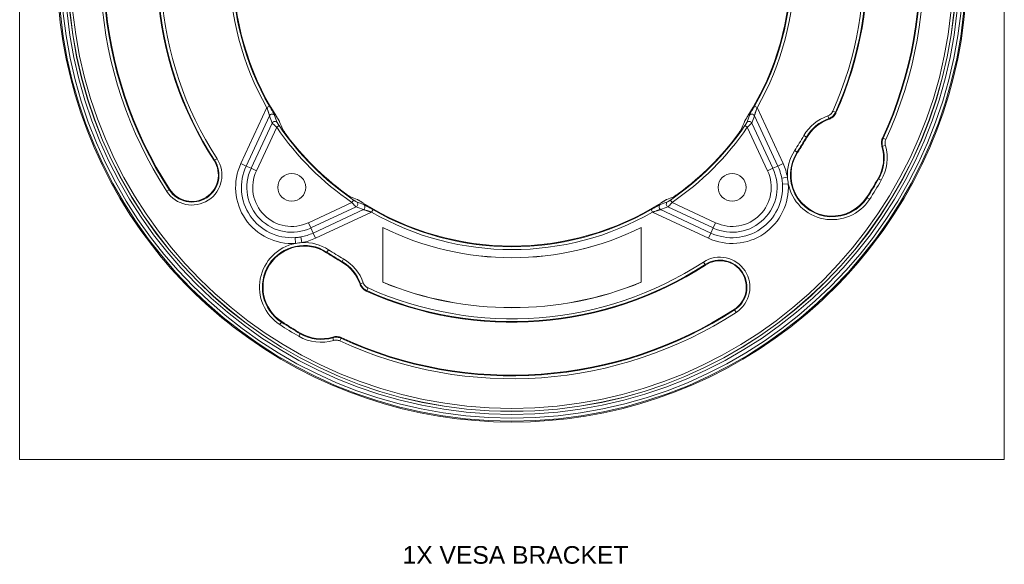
# Model space of a CAD drawing. Header units: millimetres. Extents: x 25 to 1460, y 35 to 806.
# Tile 21 of 46: x 501 to 669, y 387 to 480. Entities that reach past the tile are written whole.
import ezdxf

# ---------------------------------------------------------------- set-up
doc = ezdxf.new("R2010")
doc.units = ezdxf.units.MM
doc.layers.add('1', color=7, linetype='Continuous', true_color=0xffffff)
doc.styles.add('cadds4', font='txt')

msp = doc.modelspace()

# ---------------------------------------------------------------- linework, layer by layer
at = {"layer": '1', "color": 8, "linetype": 'Continuous', "lineweight": 18}
for p, q in [((501.49, 405.3), (501.49, 573)), ((669.19, 573), (669.19, 405.3)), ((501.49, 405.3), (669.19, 405.3))]:
    msp.add_line(p, q, dxfattribs=at)
at = {"layer": '1', "color": 155, "linetype": 'Continuous', "lineweight": 18}
for p, q in [((539.17, 455.7), (543.61, 465.23)), ((543.61, 465.23), (544.04, 465.48)), ((626.64, 465.48), (627.08, 465.23)), ((627.08, 465.23), (631.52, 455.7)), ((640.44, 464.43), (639.99, 464.63)), ((544.05, 463.84), (540.06, 455.28)), ((630.63, 455.28), (626.64, 463.84)), ((639.12, 463.83), (639.28, 463.36)), ((540.92, 454.89), (544.51, 462.6)), ((545.27, 461.89), (541.81, 454.47)), ((545.27, 461.89), (545.68, 462.17)), ((625.42, 461.89), (625.01, 462.17)), ((628.88, 454.47), (625.42, 461.89)), ((626.18, 462.6), (629.77, 454.89)), ((635.05, 460.46), (635.48, 460.21)), ((635.48, 460.21), (635.57, 460.15)), ((648.56, 460.03), (649.02, 459.82)), ((633.48, 457.9), (633.9, 457.62)), ((648.46, 458.64), (648.94, 458.78)), ((534.6, 456.2), (534.69, 456.26)), ((534.69, 456.26), (535.11, 456.53)), ((633.9, 457.62), (633.99, 457.57)), ((540.06, 455.28), (539.17, 455.7)), ((540.06, 455.28), (540.92, 454.89)), ((540.92, 454.89), (541.81, 454.47)), ((629.77, 454.89), (628.88, 454.47)), ((630.63, 455.28), (629.77, 454.89)), ((631.52, 455.7), (630.63, 455.28)), ((632.26, 453.38), (631.29, 453.2)), ((647.79, 453.1), (647.7, 453.15)), ((648.22, 452.85), (647.79, 453.1)), ((526.55, 450.97), (526.97, 451.24)), ((527.06, 451.3), (526.97, 451.24)), ((631.42, 452.21), (632.4, 452.27)), ((558.08, 449.08), (558.36, 449.49)), ((612.61, 449.08), (612.33, 449.49)), ((645.82, 449.88), (645.73, 449.94)), ((646.24, 449.61), (645.82, 449.88)), ((550.66, 445.62), (558.08, 449.08)), ((558.79, 448.32), (551.08, 444.73)), ((551.47, 443.87), (560.03, 447.86)), ((561.42, 447.42), (561.67, 447.85)), ((609.27, 447.42), (609.02, 447.85)), ((610.66, 447.86), (619.21, 443.87)), ((619.61, 444.73), (611.9, 448.32)), ((612.61, 449.08), (620.03, 445.62)), ((561.42, 447.42), (551.89, 442.98)), ((618.8, 442.98), (609.27, 447.42)), ((551.08, 444.73), (550.66, 445.62)), ((551.47, 443.87), (551.08, 444.73)), ((563.34, 444.82), (563.34, 435.49)), ((563.34, 444.81), (563.34, 435.49)), ((607.34, 435.49), (607.34, 444.81)), ((607.35, 435.49), (607.35, 444.82)), ((619.21, 443.87), (619.61, 444.73)), ((619.61, 444.73), (620.03, 445.62)), ((548.46, 442.1), (548.4, 443.08)), ((549.39, 443.21), (549.57, 442.24)), ((551.47, 443.87), (551.89, 442.98)), ((618.8, 442.98), (619.21, 443.87)), ((553.81, 440.6), (553.76, 440.51)), ((554.09, 441.02), (553.81, 440.6)), ((556.4, 439.02), (556.65, 439.45)), ((556.4, 439.02), (556.34, 438.93)), ((618.24, 438.5), (617.97, 438.92)), ((618.24, 438.5), (618.3, 438.41)), ((559.55, 435.22), (560.02, 435.38)), ((560.62, 434.06), (560.82, 434.51)), ((623.25, 430.78), (623.2, 430.87)), ((623.25, 430.78), (623.53, 430.36)), ((545.8, 428.26), (546.07, 428.68)), ((546.07, 428.68), (546.13, 428.77)), ((549.04, 426.28), (549.29, 426.71)), ((549.29, 426.71), (549.34, 426.8)), ((554.97, 425.56), (554.83, 426.04)), ((556.01, 425.48), (556.22, 425.93))]:
    msp.add_line(p, q, dxfattribs=at)
for centre, radius in [((585.34, 489.15), 77.32), ((585.34, 489.15), 76.82), ((585.34, 489.15), 76.18), ((585.34, 489.15), 75.68), ((585.34, 489.15), 75.66), ((585.34, 489.15), 75.16), ((547.84, 451.65), 2.37), ((622.84, 451.65), 2.37)]:
    msp.add_circle(centre, radius, dxfattribs=at)
for centre, radius, start, end in [((585.34, 489.15), 77.5, 142.2172, 217.7828), ((585.34, 489.15), 77.5, 322.2172, 37.7828), ((585.34, 489.15), 69.5, 335.2328, 33), ((585.34, 489.15), 69.61, 335.2646, 33), ((585.34, 489.15), 70.11, 335.2646, 33), ((585.34, 489.15), 59.89, 335.8301, 33), ((585.34, 489.15), 60.39, 335.8301, 33), ((585.34, 489.15), 60.5, 335.7852, 33), ((585.34, 489.15), 70.11, 155.2646, 213), ((585.34, 489.15), 69.61, 155.2646, 213), ((585.34, 489.15), 69.5, 155.2328, 213), ((585.34, 489.15), 60.5, 155.7852, 213), ((585.34, 489.15), 60.39, 155.8301, 213), ((585.34, 489.15), 59.89, 155.8301, 213), ((585.34, 489.15), 47.5, 147.7722, 212.2278), ((585.34, 489.15), 47.5, 327.7722, 32.2278), ((585.34, 489.15), 48.11, 150.174, 209.826), ((585.34, 489.15), 47.61, 150.174, 209.826), ((585.34, 489.15), 47.61, 330.174, 29.826), ((585.34, 489.15), 48.11, 330.174, 29.826), ((641.64, 456.65), 7.61, 109.3373, 150), ((641.64, 456.65), 7.11, 109.3373, 150), ((641.64, 456.65), 7, 109.0477, 150), ((585.34, 489.15), 48.47, 214.2284, 235.7716), ((585.34, 489.15), 47.97, 214.2284, 235.7716), ((585.34, 489.15), 47.97, 304.2284, 325.7716), ((585.34, 489.15), 48.47, 304.2284, 325.7716), ((585.34, 489.15), 47.87, 216.5556, 233.4444), ((585.34, 489.15), 47.87, 306.5556, 323.4444), ((585.34, 489.15), 57.39, 327, 330), ((585.34, 489.15), 57.89, 327, 330), ((585.34, 489.15), 58, 327, 330), ((639.86, 453.75), 7.61, 147, 182.8465), ((641.64, 456.65), 7, 330, 16.4475), ((641.64, 456.65), 7.11, 330, 16.1956), ((641.64, 456.65), 7.61, 330, 16.1956), ((530.83, 453.75), 5.11, 213, 33), ((530.83, 453.75), 4.61, 213, 33), ((530.83, 453.75), 4.5, 213, 33), ((639.86, 453.75), 7.11, 147, 327), ((639.86, 453.75), 7, 147, 327), ((547.84, 451.65), 9.57, 155, 273.7078), ((547.84, 451.65), 8.59, 155, 273.7078), ((547.84, 451.65), 7.65, 155, 295), ((547.84, 451.65), 6.66, 155, 295), ((622.84, 451.65), 7.65, 245, 25), ((622.84, 451.65), 6.66, 245, 25), ((622.84, 451.65), 8.59, 10.3549, 25), ((622.84, 451.65), 9.57, 10.3549, 25), ((585.34, 489.15), 72, 327, 330), ((585.34, 489.15), 72.11, 327, 330), ((585.34, 489.15), 72.61, 327, 330), ((622.84, 451.65), 9.57, 245, 3.7078), ((622.84, 451.65), 8.59, 245, 3.7078), ((639.86, 453.75), 7.61, 191.2162, 327), ((585.34, 489.15), 47.5, 237.7722, 302.2278), ((585.34, 489.15), 47.61, 240.174, 299.826), ((585.34, 489.15), 48.11, 240.174, 299.826), ((585.34, 489.15), 49.49, 243.6024, 296.3976), ((585.34, 489.15), 49.5, 243.6122, 296.3878), ((547.84, 451.65), 8.59, 280.3549, 295), ((547.84, 451.65), 9.57, 280.3549, 295), ((585.34, 489.15), 77.5, 217.7828, 232.2172), ((549.94, 434.64), 7.61, 101.2162, 237), ((549.94, 434.64), 7.11, 57, 237), ((549.94, 434.64), 7, 57, 237), ((549.94, 434.64), 7.61, 57, 92.8465), ((585.34, 489.15), 77.5, 307.7828, 322.2172), ((585.34, 489.15), 58, 237, 240), ((585.34, 489.15), 57.89, 237, 240), ((585.34, 489.15), 57.39, 237, 240), ((552.84, 432.86), 7.61, 19.3373, 60), ((620.75, 434.64), 5.11, 303, 123), ((552.84, 432.86), 7, 19.0477, 60), ((552.84, 432.86), 7.11, 19.3373, 60), ((585.34, 489.15), 60.5, 245.7852, 303), ((585.34, 489.15), 60.39, 245.8301, 303), ((585.34, 489.15), 59.89, 245.8301, 303), ((620.75, 434.64), 4.61, 303, 123), ((620.75, 434.64), 4.5, 303, 123), ((585.34, 489.15), 58, 247.709, 292.291), ((585.34, 489.15), 58.01, 247.7056, 292.2944), ((585.34, 489.15), 70.11, 245.2646, 303), ((585.34, 489.15), 69.61, 245.2646, 303), ((585.34, 489.15), 69.5, 245.2328, 303), ((585.34, 489.15), 77.5, 232.2172, 307.7828), ((585.34, 489.15), 72.61, 237, 240), ((585.34, 489.15), 72.11, 237, 240), ((585.34, 489.15), 72, 237, 240), ((552.84, 432.86), 7.61, 240, 286.1956), ((552.84, 432.86), 7.11, 240, 286.1956), ((552.84, 432.86), 7, 240, 286.4475)]:
    msp.add_arc(centre, radius, start, end, dxfattribs=at)
for centre, major_axis, ratio, start_param, end_param in [((544.49, 463.63), (-0.47, -0.17), 0.970181, 3.359229, 5.484529), ((601.44, 481.65), (-55.64, 25.94), 0.954809, 0.760409, 0.782439), ((544.96, 462.39), (-0.466, -0.18), 0.97139, 3.363787, 5.463137), ((625.73, 462.39), (0.466, -0.18), 0.97139, 0.820048, 2.919398), ((626.19, 463.63), (0.47, -0.17), 0.970181, 0.798656, 2.923957), ((569.25, 481.65), (55.64, 25.94), 0.954809, 5.500746, 5.522776), ((601.56, 481.59), (-54.57, 25.45), 0.954809, 0.784296, 0.806227), ((569.13, 481.59), (54.57, 25.45), 0.954809, 5.476959, 5.498889), ((577.78, 505.37), (-25.45, 54.57), 0.954809, 2.335365, 2.357295), ((592.91, 505.37), (25.45, 54.57), 0.954809, 3.925887, 3.947818), ((558.58, 448.77), (-0.18, -0.466), 0.97139, 0.820048, 2.919398), ((577.84, 505.25), (-25.95, 55.64), 0.954809, 2.359152, 2.381183), ((559.82, 448.3), (-0.17, -0.47), 0.970181, 0.798656, 2.923957), ((610.87, 448.3), (0.17, -0.47), 0.970181, 3.359229, 5.484529), ((592.85, 505.25), (25.95, 55.64), 0.954809, 3.902003, 3.924034), ((612.11, 448.77), (0.18, -0.466), 0.97139, 3.363787, 5.463137)]:
    msp.add_ellipse(centre, major_axis=major_axis, ratio=ratio, start_param=start_param, end_param=end_param, dxfattribs=at)
for points, knots in [([(544.05, 463.84), (544.05, 463.85), (544.04, 463.86), (544.04, 463.89), (544.03, 463.91), (544.02, 463.95), (544.02, 463.97), (544.01, 464), (544, 464.01), (544, 464.04), (543.99, 464.05), (543.97, 464.11), (543.96, 464.17), (543.94, 464.24), (543.93, 464.25), (543.92, 464.28), (543.91, 464.33), (543.89, 464.38), (543.86, 464.47), (543.84, 464.54), (543.8, 464.67), (543.77, 464.74), (543.73, 464.88), (543.7, 464.95), (543.67, 465.05), (543.66, 465.09), (543.63, 465.16), (543.62, 465.19), (543.61, 465.23)], [0, 0, 0, 0, 0.0625, 0.0625, 0.125, 0.125, 0.1875, 0.1875, 0.21875, 0.21875, 0.25, 0.25, 0.375, 0.375, 0.40625, 0.40625, 0.4375, 0.5, 0.5, 0.625, 0.625, 0.75, 0.75, 0.875, 0.875, 0.9375, 0.9375, 1, 1, 1, 1]), ([(544.04, 465.48), (544.07, 465.43), (544.09, 465.39), (544.14, 465.31), (544.17, 465.26), (544.24, 465.14), (544.29, 465.05), (544.36, 464.93), (544.38, 464.89), (544.41, 464.83), (544.43, 464.81), (544.45, 464.77), (544.46, 464.75), (544.52, 464.65), (544.56, 464.58), (544.62, 464.47), (544.64, 464.43), (544.67, 464.38), (544.68, 464.36), (544.69, 464.33), (544.7, 464.31), (544.75, 464.23), (544.78, 464.18), (544.81, 464.11), (544.82, 464.1), (544.83, 464.07), (544.84, 464.06), (544.86, 464.02), (544.87, 464), (544.9, 463.95), (544.91, 463.91), (544.92, 463.89)], [0, 0, 0, 0, 0.0625, 0.0625, 0.125, 0.125, 0.25, 0.25, 0.3125, 0.3125, 0.34375, 0.34375, 0.375, 0.375, 0.5, 0.5, 0.5625, 0.5625, 0.59375, 0.59375, 0.625, 0.625, 0.75, 0.75, 0.78125, 0.78125, 0.8125, 0.8125, 0.875, 0.875, 1, 1, 1, 1]), ([(625.77, 463.89), (625.78, 463.91), (625.79, 463.95), (625.82, 463.99), (625.82, 464.01), (625.83, 464.03), (625.85, 464.06), (625.88, 464.12), (625.91, 464.18), (625.94, 464.22), (625.94, 464.24), (625.96, 464.27), (625.97, 464.29), (626.01, 464.37), (626.05, 464.43), (626.13, 464.58), (626.17, 464.65), (626.23, 464.75), (626.24, 464.77), (626.26, 464.81), (626.28, 464.83), (626.31, 464.89), (626.33, 464.93), (626.4, 465.05), (626.5, 465.22), (626.6, 465.39), (626.64, 465.48)], [0, 0, 0, 0, 0.125, 0.125, 0.15625, 0.15625, 0.1875, 0.25, 0.3125, 0.3125, 0.34375, 0.34375, 0.375, 0.375, 0.5, 0.5, 0.625, 0.625, 0.65625, 0.65625, 0.6875, 0.6875, 0.75, 0.75, 0.875, 1, 1, 1, 1]), ([(627.08, 465.23), (627.05, 465.16), (627.03, 465.09), (626.98, 464.95), (626.96, 464.88), (626.93, 464.77), (626.92, 464.74), (626.89, 464.67), (626.88, 464.64), (626.85, 464.54), (626.83, 464.47), (626.79, 464.35), (626.77, 464.29), (626.74, 464.2), (626.73, 464.17), (626.72, 464.11), (626.71, 464.09), (626.69, 464.04), (626.69, 464.01), (626.68, 463.98), (626.67, 463.97), (626.67, 463.95), (626.66, 463.94), (626.66, 463.91), (626.65, 463.89), (626.65, 463.86), (626.64, 463.85), (626.64, 463.84)], [0, 0, 0, 0, 0.125, 0.125, 0.25, 0.25, 0.3125, 0.3125, 0.375, 0.375, 0.5, 0.5, 0.625, 0.625, 0.6875, 0.6875, 0.75, 0.75, 0.8125, 0.8125, 0.84375, 0.84375, 0.875, 0.875, 0.9375, 0.9375, 1, 1, 1, 1]), ([(639.12, 463.83), (639.21, 463.86), (639.31, 463.91), (639.44, 463.99), (639.48, 464.01), (639.54, 464.06), (639.56, 464.07), (639.6, 464.11), (639.62, 464.12), (639.71, 464.21), (639.78, 464.28), (639.85, 464.39), (639.86, 464.41), (639.89, 464.45), (639.91, 464.47), (639.94, 464.54), (639.97, 464.58), (639.99, 464.63)], [0, 0, 0, 0, 0.25, 0.25, 0.375, 0.375, 0.4375, 0.4375, 0.5, 0.5, 0.75, 0.75, 0.8125, 0.8125, 0.875, 0.875, 1, 1, 1, 1]), ([(545.77, 462.8), (545.77, 462.82), (545.76, 462.84), (545.74, 462.87), (545.73, 462.89), (545.72, 462.91), (545.71, 462.92), (545.71, 462.93), (545.7, 462.94), (545.68, 462.98), (545.66, 463.02), (545.62, 463.07), (545.62, 463.08), (545.61, 463.11), (545.6, 463.12), (545.58, 463.15), (545.57, 463.17), (545.52, 463.24), (545.49, 463.29), (545.45, 463.37), (545.43, 463.39), (545.4, 463.44), (545.38, 463.47), (545.33, 463.55), (545.3, 463.6), (545.25, 463.69), (545.23, 463.71), (545.2, 463.77), (545.18, 463.8), (545.16, 463.82)], [0, 0, 0, 0, 0.125, 0.125, 0.1875, 0.1875, 0.21875, 0.21875, 0.25, 0.25, 0.375, 0.375, 0.40625, 0.40625, 0.4375, 0.4375, 0.5, 0.5, 0.625, 0.625, 0.6875, 0.6875, 0.75, 0.75, 0.875, 0.875, 0.9375, 0.9375, 1, 1, 1, 1]), ([(625.53, 463.82), (625.49, 463.77), (625.42, 463.66), (625.36, 463.55), (625.31, 463.47), (625.29, 463.45), (625.27, 463.41), (625.26, 463.39), (625.24, 463.37), (625.23, 463.36), (625.2, 463.29), (625.17, 463.24), (625.11, 463.15), (625.08, 463.11), (625.05, 463.06), (625.05, 463.04), (625.04, 463.02), (625.02, 463), (624.99, 462.95), (624.97, 462.92), (624.96, 462.9), (624.96, 462.89), (624.95, 462.87), (624.95, 462.87), (624.93, 462.84), (624.92, 462.82), (624.92, 462.8)], [0, 0, 0, 0, 0.125, 0.25, 0.25, 0.3125, 0.3125, 0.34375, 0.34375, 0.375, 0.375, 0.5, 0.5, 0.625, 0.625, 0.65625, 0.65625, 0.6875, 0.75, 0.8125, 0.8125, 0.84375, 0.84375, 0.875, 0.875, 1, 1, 1, 1]), ([(640.44, 464.43), (640.42, 464.36), (640.39, 464.3), (640.33, 464.22), (640.32, 464.19), (640.28, 464.13), (640.26, 464.1), (640.2, 464.02), (640.12, 463.92), (640.02, 463.82), (639.95, 463.75), (639.92, 463.73), (639.87, 463.69), (639.84, 463.66), (639.76, 463.6), (639.65, 463.53), (639.47, 463.43), (639.35, 463.38), (639.28, 463.36)], [0, 0, 0, 0, 0.125, 0.125, 0.1875, 0.1875, 0.25, 0.25, 0.375, 0.5, 0.5, 0.5625, 0.5625, 0.625, 0.625, 0.75, 0.875, 1, 1, 1, 1]), ([(639.35, 463.27), (639.34, 463.29), (639.32, 463.31), (639.3, 463.34), (639.29, 463.35), (639.28, 463.36)], [0, 0, 0, 0, 0.605671, 0.605671, 1, 1, 1, 1]), ([(640.52, 464.34), (640.49, 464.28), (640.43, 464.16), (640.32, 463.99), (640.24, 463.88), (640.17, 463.8), (640.14, 463.78), (640.1, 463.73), (640.07, 463.71), (640, 463.64), (639.89, 463.55), (639.78, 463.48), (639.69, 463.43), (639.66, 463.41), (639.6, 463.38), (639.57, 463.36), (639.48, 463.32), (639.42, 463.29), (639.35, 463.27)], [0, 0, 0, 0, 0.125, 0.25, 0.375, 0.375, 0.4375, 0.4375, 0.5, 0.5, 0.625, 0.75, 0.75, 0.8125, 0.8125, 0.875, 0.875, 1, 1, 1, 1]), ([(640.44, 464.43), (640.45, 464.42), (640.46, 464.4), (640.49, 464.37), (640.51, 464.36), (640.52, 464.34)], [0, 0, 0, 0, 0.394328, 0.394328, 1, 1, 1, 1]), ([(545.27, 461.89), (545.24, 461.91), (545.22, 461.93), (545.18, 461.97), (545.16, 461.99), (545.09, 462.05), (545.05, 462.09), (544.98, 462.14), (544.96, 462.16), (544.93, 462.19), (544.92, 462.2), (544.9, 462.22), (544.89, 462.23), (544.85, 462.27), (544.81, 462.31), (544.76, 462.35), (544.74, 462.37), (544.71, 462.4), (544.69, 462.41), (544.65, 462.46), (544.62, 462.48), (544.59, 462.51), (544.58, 462.52), (544.56, 462.54), (544.55, 462.55), (544.53, 462.58), (544.52, 462.59), (544.51, 462.6)], [0, 0, 0, 0, 0.0625, 0.0625, 0.125, 0.125, 0.25, 0.25, 0.3125, 0.3125, 0.34375, 0.34375, 0.375, 0.375, 0.5, 0.5, 0.5625, 0.5625, 0.625, 0.625, 0.75, 0.75, 0.8125, 0.8125, 0.875, 0.875, 1, 1, 1, 1]), ([(545.37, 462.67), (545.38, 462.66), (545.38, 462.65), (545.39, 462.63), (545.39, 462.62), (545.4, 462.61), (545.41, 462.6), (545.42, 462.58), (545.43, 462.56), (545.45, 462.53), (545.46, 462.52), (545.47, 462.5), (545.48, 462.49), (545.5, 462.45), (545.51, 462.43), (545.53, 462.39), (545.54, 462.38), (545.56, 462.35), (545.57, 462.34), (545.59, 462.3), (545.61, 462.28), (545.64, 462.22), (545.66, 462.2), (545.68, 462.17)], [0, 0, 0, 0, 0.125, 0.125, 0.1875, 0.1875, 0.25, 0.25, 0.375, 0.375, 0.4375, 0.4375, 0.5, 0.5, 0.625, 0.625, 0.6875, 0.6875, 0.75, 0.75, 0.875, 0.875, 1, 1, 1, 1]), ([(546.89, 460.64), (546.86, 460.7), (546.82, 460.75), (546.75, 460.85), (546.71, 460.9), (546.66, 460.97), (546.64, 461), (546.61, 461.03), (546.61, 461.05), (546.59, 461.07), (546.58, 461.08), (546.54, 461.14), (546.51, 461.19), (546.45, 461.28), (546.42, 461.32), (546.37, 461.39), (546.35, 461.43), (546.31, 461.49), (546.3, 461.52), (546.28, 461.55), (546.28, 461.56), (546.27, 461.57), (546.26, 461.58), (546.26, 461.6), (546.25, 461.6)], [0, 0, 0, 0, 0.125, 0.125, 0.25, 0.25, 0.3125, 0.3125, 0.34375, 0.34375, 0.375, 0.375, 0.5, 0.5, 0.625, 0.625, 0.75, 0.75, 0.875, 0.875, 0.90625, 0.90625, 0.9375, 1, 1, 1, 1]), ([(624.43, 461.6), (624.43, 461.59), (624.42, 461.57), (624.4, 461.54), (624.39, 461.52), (624.38, 461.49), (624.37, 461.48), (624.34, 461.43), (624.32, 461.4), (624.28, 461.34), (624.27, 461.32), (624.24, 461.28), (624.22, 461.25), (624.18, 461.19), (624.15, 461.14), (624.11, 461.08), (624.1, 461.07), (624.08, 461.05), (624.08, 461.04), (624.05, 461), (624.03, 460.97), (623.98, 460.9), (623.94, 460.85), (623.89, 460.77), (623.87, 460.75), (623.83, 460.7), (623.81, 460.67), (623.79, 460.64)], [0, 0, 0, 0, 0.125, 0.125, 0.1875, 0.1875, 0.25, 0.25, 0.375, 0.375, 0.4375, 0.4375, 0.5, 0.5, 0.625, 0.625, 0.65625, 0.65625, 0.6875, 0.6875, 0.75, 0.75, 0.875, 0.875, 0.9375, 0.9375, 1, 1, 1, 1]), ([(625.01, 462.17), (625.03, 462.2), (625.04, 462.22), (625.08, 462.28), (625.1, 462.3), (625.12, 462.34), (625.13, 462.35), (625.15, 462.38), (625.15, 462.39), (625.18, 462.43), (625.19, 462.45), (625.22, 462.5), (625.23, 462.52), (625.26, 462.56), (625.27, 462.58), (625.28, 462.6), (625.29, 462.61), (625.29, 462.62), (625.3, 462.63), (625.31, 462.65), (625.31, 462.66), (625.32, 462.67)], [0, 0, 0, 0, 0.125, 0.125, 0.25, 0.25, 0.3125, 0.3125, 0.375, 0.375, 0.5, 0.5, 0.625, 0.625, 0.75, 0.75, 0.8125, 0.8125, 0.875, 0.875, 1, 1, 1, 1]), ([(626.18, 462.6), (626.17, 462.59), (626.16, 462.58), (626.14, 462.55), (626.13, 462.54), (626.11, 462.52), (626.1, 462.51), (626.06, 462.48), (626.04, 462.46), (626, 462.42), (625.99, 462.41), (625.98, 462.4), (625.96, 462.38), (625.93, 462.35), (625.88, 462.31), (625.84, 462.27), (625.8, 462.23), (625.79, 462.22), (625.77, 462.2), (625.76, 462.19), (625.73, 462.16), (625.7, 462.14), (625.64, 462.09), (625.6, 462.05), (625.53, 461.99), (625.51, 461.97), (625.47, 461.93), (625.44, 461.91), (625.42, 461.89)], [0, 0, 0, 0, 0.125, 0.125, 0.1875, 0.1875, 0.25, 0.25, 0.375, 0.375, 0.40625, 0.40625, 0.4375, 0.5, 0.5, 0.625, 0.625, 0.65625, 0.65625, 0.6875, 0.6875, 0.75, 0.75, 0.875, 0.875, 0.9375, 0.9375, 1, 1, 1, 1]), ([(648.35, 458.64), (648.32, 458.75), (648.29, 458.87), (648.27, 459.05), (648.27, 459.11), (648.27, 459.2), (648.27, 459.23), (648.27, 459.29), (648.27, 459.32), (648.28, 459.47), (648.3, 459.58), (648.35, 459.76), (648.36, 459.81), (648.4, 459.93), (648.43, 459.98), (648.45, 460.04)], [0, 0, 0, 0, 0.25, 0.25, 0.375, 0.375, 0.4375, 0.4375, 0.5, 0.5, 0.75, 0.75, 0.875, 0.875, 1, 1, 1, 1]), ([(648.46, 458.64), (648.43, 458.75), (648.38, 458.99), (648.38, 459.22), (648.4, 459.46), (648.43, 459.7), (648.51, 459.92), (648.56, 460.03)], [0, 0, 0, 0, 0.25, 0.5, 0.5, 0.75, 1, 1, 1, 1]), ([(648.45, 460.04), (648.47, 460.04), (648.5, 460.03), (648.53, 460.03), (648.55, 460.03), (648.56, 460.03)], [0, 0, 0, 0, 0.608155, 0.608155, 1, 1, 1, 1]), ([(649.02, 459.82), (648.98, 459.74), (648.92, 459.57), (648.89, 459.4), (648.88, 459.22), (648.88, 459.04), (648.91, 458.86), (648.94, 458.78)], [0, 0, 0, 0, 0.25, 0.5, 0.5, 0.75, 1, 1, 1, 1]), ([(648.46, 458.64), (648.45, 458.64), (648.43, 458.64), (648.39, 458.64), (648.37, 458.64), (648.35, 458.64)], [0, 0, 0, 0, 0.391846, 0.391846, 1, 1, 1, 1]), ([(557.79, 450.06), (557.78, 450.07), (557.76, 450.08), (557.73, 450.1), (557.71, 450.11), (557.68, 450.12), (557.67, 450.13), (557.62, 450.16), (557.59, 450.18), (557.53, 450.22), (557.51, 450.23), (557.47, 450.26), (557.44, 450.27), (557.38, 450.32), (557.33, 450.35), (557.27, 450.39), (557.26, 450.4), (557.24, 450.41), (557.23, 450.42), (557.19, 450.45), (557.16, 450.47), (557.09, 450.52), (557.04, 450.55), (556.96, 450.61), (556.94, 450.63), (556.89, 450.67), (556.86, 450.68), (556.83, 450.7)], [0, 0, 0, 0, 0.125, 0.125, 0.1875, 0.1875, 0.25, 0.25, 0.375, 0.375, 0.4375, 0.4375, 0.5, 0.5, 0.625, 0.625, 0.65625, 0.65625, 0.6875, 0.6875, 0.75, 0.75, 0.875, 0.875, 0.9375, 0.9375, 1, 1, 1, 1]), ([(558.36, 449.49), (558.39, 449.47), (558.41, 449.45), (558.47, 449.42), (558.49, 449.4), (558.53, 449.38), (558.54, 449.37), (558.57, 449.35), (558.58, 449.34), (558.62, 449.32), (558.64, 449.31), (558.69, 449.28), (558.71, 449.27), (558.75, 449.24), (558.77, 449.23), (558.79, 449.22), (558.8, 449.21), (558.81, 449.2), (558.82, 449.2), (558.84, 449.19), (558.85, 449.19), (558.86, 449.18)], [0, 0, 0, 0, 0.125, 0.125, 0.25, 0.25, 0.3125, 0.3125, 0.375, 0.375, 0.5, 0.5, 0.625, 0.625, 0.75, 0.75, 0.8125, 0.8125, 0.875, 0.875, 1, 1, 1, 1]), ([(560.01, 448.97), (559.96, 449.01), (559.85, 449.08), (559.74, 449.14), (559.66, 449.19), (559.64, 449.21), (559.6, 449.23), (559.58, 449.24), (559.56, 449.26), (559.55, 449.26), (559.48, 449.3), (559.43, 449.33), (559.34, 449.39), (559.3, 449.42), (559.25, 449.45), (559.23, 449.45), (559.21, 449.46), (559.19, 449.48), (559.14, 449.51), (559.11, 449.52), (559.09, 449.54), (559.08, 449.54), (559.06, 449.55), (559.06, 449.55), (559.03, 449.57), (559.01, 449.58), (558.99, 449.58)], [0, 0, 0, 0, 0.125, 0.25, 0.25, 0.3125, 0.3125, 0.34375, 0.34375, 0.375, 0.375, 0.5, 0.5, 0.625, 0.625, 0.65625, 0.65625, 0.6875, 0.75, 0.8125, 0.8125, 0.84375, 0.84375, 0.875, 0.875, 1, 1, 1, 1]), ([(611.7, 449.58), (611.68, 449.58), (611.66, 449.57), (611.63, 449.55), (611.61, 449.54), (611.59, 449.53), (611.58, 449.52), (611.57, 449.52), (611.56, 449.51), (611.51, 449.49), (611.48, 449.47), (611.43, 449.43), (611.41, 449.43), (611.39, 449.42), (611.38, 449.41), (611.35, 449.39), (611.33, 449.38), (611.26, 449.33), (611.21, 449.3), (611.13, 449.26), (611.11, 449.24), (611.05, 449.21), (611.03, 449.19), (610.95, 449.14), (610.9, 449.11), (610.81, 449.06), (610.79, 449.04), (610.73, 449.01), (610.7, 448.99), (610.68, 448.97)], [0, 0, 0, 0, 0.125, 0.125, 0.1875, 0.1875, 0.21875, 0.21875, 0.25, 0.25, 0.375, 0.375, 0.40625, 0.40625, 0.4375, 0.4375, 0.5, 0.5, 0.625, 0.625, 0.6875, 0.6875, 0.75, 0.75, 0.875, 0.875, 0.9375, 0.9375, 1, 1, 1, 1]), ([(611.83, 449.18), (611.84, 449.19), (611.85, 449.19), (611.87, 449.2), (611.88, 449.2), (611.89, 449.21), (611.9, 449.22), (611.92, 449.23), (611.94, 449.24), (611.97, 449.26), (611.98, 449.27), (612, 449.28), (612.01, 449.29), (612.05, 449.31), (612.07, 449.32), (612.11, 449.34), (612.12, 449.35), (612.15, 449.37), (612.16, 449.38), (612.2, 449.4), (612.22, 449.42), (612.28, 449.45), (612.3, 449.47), (612.33, 449.49)], [0, 0, 0, 0, 0.125, 0.125, 0.1875, 0.1875, 0.25, 0.25, 0.375, 0.375, 0.4375, 0.4375, 0.5, 0.5, 0.625, 0.625, 0.6875, 0.6875, 0.75, 0.75, 0.875, 0.875, 1, 1, 1, 1]), ([(613.85, 450.7), (613.8, 450.67), (613.75, 450.63), (613.65, 450.56), (613.6, 450.52), (613.53, 450.47), (613.5, 450.45), (613.46, 450.42), (613.45, 450.42), (613.43, 450.4), (613.42, 450.39), (613.36, 450.35), (613.31, 450.32), (613.22, 450.26), (613.18, 450.23), (613.1, 450.18), (613.07, 450.16), (613, 450.12), (612.98, 450.11), (612.95, 450.09), (612.94, 450.09), (612.93, 450.08), (612.91, 450.07), (612.9, 450.07), (612.9, 450.06)], [0, 0, 0, 0, 0.125, 0.125, 0.25, 0.25, 0.3125, 0.3125, 0.34375, 0.34375, 0.375, 0.375, 0.5, 0.5, 0.625, 0.625, 0.75, 0.75, 0.875, 0.875, 0.90625, 0.90625, 0.9375, 1, 1, 1, 1]), ([(558.79, 448.32), (558.78, 448.33), (558.77, 448.34), (558.74, 448.36), (558.73, 448.37), (558.71, 448.39), (558.7, 448.4), (558.67, 448.43), (558.65, 448.46), (558.61, 448.5), (558.6, 448.5), (558.59, 448.52), (558.57, 448.54), (558.54, 448.57), (558.5, 448.62), (558.46, 448.66), (558.42, 448.7), (558.41, 448.71), (558.39, 448.73), (558.38, 448.74), (558.35, 448.77), (558.33, 448.79), (558.28, 448.86), (558.24, 448.9), (558.18, 448.97), (558.16, 448.99), (558.12, 449.03), (558.1, 449.05), (558.08, 449.08)], [0, 0, 0, 0, 0.125, 0.125, 0.1875, 0.1875, 0.25, 0.25, 0.375, 0.375, 0.40625, 0.40625, 0.4375, 0.5, 0.5, 0.625, 0.625, 0.65625, 0.65625, 0.6875, 0.6875, 0.75, 0.75, 0.875, 0.875, 0.9375, 0.9375, 1, 1, 1, 1]), ([(561.42, 447.42), (561.35, 447.44), (561.28, 447.47), (561.14, 447.51), (561.07, 447.54), (560.96, 447.57), (560.93, 447.58), (560.86, 447.61), (560.83, 447.62), (560.73, 447.65), (560.66, 447.67), (560.54, 447.71), (560.48, 447.73), (560.39, 447.76), (560.36, 447.77), (560.3, 447.78), (560.28, 447.79), (560.23, 447.81), (560.2, 447.81), (560.17, 447.82), (560.16, 447.83), (560.14, 447.83), (560.13, 447.83), (560.1, 447.84), (560.08, 447.85), (560.05, 447.85), (560.04, 447.86), (560.03, 447.86)], [0, 0, 0, 0, 0.125, 0.125, 0.25, 0.25, 0.3125, 0.3125, 0.375, 0.375, 0.5, 0.5, 0.625, 0.625, 0.6875, 0.6875, 0.75, 0.75, 0.8125, 0.8125, 0.84375, 0.84375, 0.875, 0.875, 0.9375, 0.9375, 1, 1, 1, 1]), ([(560.08, 448.73), (560.1, 448.72), (560.14, 448.71), (560.18, 448.68), (560.2, 448.68), (560.22, 448.67), (560.25, 448.65), (560.31, 448.62), (560.37, 448.59), (560.41, 448.56), (560.43, 448.55), (560.46, 448.54), (560.48, 448.53), (560.56, 448.48), (560.62, 448.45), (560.77, 448.37), (560.84, 448.32), (560.94, 448.27), (560.96, 448.26), (561, 448.24), (561.02, 448.22), (561.08, 448.19), (561.12, 448.17), (561.24, 448.1), (561.41, 448), (561.58, 447.9), (561.67, 447.85)], [0, 0, 0, 0, 0.125, 0.125, 0.15625, 0.15625, 0.1875, 0.25, 0.3125, 0.3125, 0.34375, 0.34375, 0.375, 0.375, 0.5, 0.5, 0.625, 0.625, 0.65625, 0.65625, 0.6875, 0.6875, 0.75, 0.75, 0.875, 1, 1, 1, 1]), ([(609.02, 447.85), (609.07, 447.88), (609.11, 447.9), (609.19, 447.95), (609.24, 447.98), (609.36, 448.05), (609.45, 448.1), (609.57, 448.17), (609.61, 448.19), (609.67, 448.22), (609.69, 448.24), (609.73, 448.26), (609.75, 448.27), (609.85, 448.33), (609.92, 448.37), (610.03, 448.43), (610.07, 448.45), (610.12, 448.48), (610.14, 448.49), (610.17, 448.5), (610.18, 448.51), (610.26, 448.56), (610.32, 448.59), (610.39, 448.62), (610.4, 448.63), (610.43, 448.64), (610.44, 448.65), (610.47, 448.67), (610.5, 448.68), (610.55, 448.71), (610.58, 448.72), (610.61, 448.73)], [0, 0, 0, 0, 0.0625, 0.0625, 0.125, 0.125, 0.25, 0.25, 0.3125, 0.3125, 0.34375, 0.34375, 0.375, 0.375, 0.5, 0.5, 0.5625, 0.5625, 0.59375, 0.59375, 0.625, 0.625, 0.75, 0.75, 0.78125, 0.78125, 0.8125, 0.8125, 0.875, 0.875, 1, 1, 1, 1]), ([(610.66, 447.86), (610.65, 447.86), (610.64, 447.85), (610.61, 447.85), (610.59, 447.84), (610.55, 447.83), (610.53, 447.83), (610.5, 447.82), (610.49, 447.81), (610.46, 447.81), (610.45, 447.8), (610.39, 447.78), (610.33, 447.77), (610.26, 447.75), (610.24, 447.74), (610.21, 447.73), (610.17, 447.72), (610.12, 447.7), (610.03, 447.67), (609.96, 447.65), (609.83, 447.61), (609.76, 447.58), (609.62, 447.54), (609.55, 447.51), (609.45, 447.48), (609.41, 447.47), (609.34, 447.44), (609.31, 447.43), (609.27, 447.42)], [0, 0, 0, 0, 0.0625, 0.0625, 0.125, 0.125, 0.1875, 0.1875, 0.21875, 0.21875, 0.25, 0.25, 0.375, 0.375, 0.40625, 0.40625, 0.4375, 0.5, 0.5, 0.625, 0.625, 0.75, 0.75, 0.875, 0.875, 0.9375, 0.9375, 1, 1, 1, 1]), ([(612.61, 449.08), (612.59, 449.05), (612.57, 449.03), (612.53, 448.99), (612.51, 448.97), (612.45, 448.9), (612.41, 448.86), (612.36, 448.79), (612.34, 448.77), (612.31, 448.74), (612.3, 448.73), (612.28, 448.71), (612.27, 448.7), (612.23, 448.66), (612.19, 448.62), (612.15, 448.57), (612.13, 448.55), (612.1, 448.52), (612.08, 448.5), (612.04, 448.46), (612.02, 448.43), (611.98, 448.4), (611.97, 448.39), (611.96, 448.37), (611.95, 448.36), (611.92, 448.34), (611.91, 448.33), (611.9, 448.32)], [0, 0, 0, 0, 0.0625, 0.0625, 0.125, 0.125, 0.25, 0.25, 0.3125, 0.3125, 0.34375, 0.34375, 0.375, 0.375, 0.5, 0.5, 0.5625, 0.5625, 0.625, 0.625, 0.75, 0.75, 0.8125, 0.8125, 0.875, 0.875, 1, 1, 1, 1]), ([(559.46, 435.15), (559.48, 435.16), (559.5, 435.17), (559.53, 435.2), (559.54, 435.21), (559.55, 435.22)], [0, 0, 0, 0, 0.605671, 0.605671, 1, 1, 1, 1]), ([(560.53, 433.98), (560.47, 434.01), (560.35, 434.07), (560.18, 434.18), (560.07, 434.26), (559.99, 434.33), (559.97, 434.35), (559.92, 434.4), (559.9, 434.43), (559.83, 434.5), (559.74, 434.61), (559.67, 434.72), (559.62, 434.81), (559.6, 434.84), (559.57, 434.9), (559.55, 434.93), (559.51, 435.02), (559.48, 435.08), (559.46, 435.15)], [0, 0, 0, 0, 0.125, 0.25, 0.375, 0.375, 0.4375, 0.4375, 0.5, 0.5, 0.625, 0.75, 0.75, 0.8125, 0.8125, 0.875, 0.875, 1, 1, 1, 1]), ([(560.62, 434.06), (560.55, 434.08), (560.49, 434.11), (560.41, 434.16), (560.38, 434.18), (560.32, 434.22), (560.29, 434.24), (560.21, 434.3), (560.11, 434.38), (560.01, 434.48), (559.94, 434.55), (559.92, 434.58), (559.88, 434.63), (559.85, 434.66), (559.79, 434.74), (559.72, 434.85), (559.62, 435.03), (559.57, 435.15), (559.55, 435.22)], [0, 0, 0, 0, 0.125, 0.125, 0.1875, 0.1875, 0.25, 0.25, 0.375, 0.5, 0.5, 0.5625, 0.5625, 0.625, 0.625, 0.75, 0.875, 1, 1, 1, 1]), ([(560.02, 435.38), (560.05, 435.28), (560.1, 435.19), (560.18, 435.06), (560.2, 435.02), (560.25, 434.96), (560.26, 434.94), (560.3, 434.9), (560.31, 434.88), (560.4, 434.79), (560.47, 434.72), (560.58, 434.65), (560.6, 434.63), (560.64, 434.61), (560.66, 434.59), (560.73, 434.55), (560.77, 434.53), (560.82, 434.51)], [0, 0, 0, 0, 0.25, 0.25, 0.375, 0.375, 0.4375, 0.4375, 0.5, 0.5, 0.75, 0.75, 0.8125, 0.8125, 0.875, 0.875, 1, 1, 1, 1]), ([(560.62, 434.06), (560.61, 434.04), (560.59, 434.03), (560.56, 434.01), (560.55, 433.99), (560.53, 433.98)], [0, 0, 0, 0, 0.394328, 0.394328, 1, 1, 1, 1]), ([(554.83, 426.15), (554.94, 426.18), (555.06, 426.21), (555.24, 426.23), (555.3, 426.23), (555.39, 426.23), (555.42, 426.23), (555.48, 426.23), (555.51, 426.23), (555.66, 426.22), (555.77, 426.2), (555.95, 426.15), (556, 426.14), (556.12, 426.1), (556.17, 426.07), (556.23, 426.05)], [0, 0, 0, 0, 0.25, 0.25, 0.375, 0.375, 0.4375, 0.4375, 0.5, 0.5, 0.75, 0.75, 0.875, 0.875, 1, 1, 1, 1]), ([(554.83, 426.04), (554.83, 426.05), (554.83, 426.07), (554.83, 426.1), (554.83, 426.13), (554.83, 426.15)], [0, 0, 0, 0, 0.391846, 0.391846, 1, 1, 1, 1]), ([(554.83, 426.04), (554.94, 426.07), (555.18, 426.12), (555.41, 426.12), (555.65, 426.1), (555.89, 426.06), (556.11, 425.98), (556.22, 425.93)], [0, 0, 0, 0, 0.25, 0.5, 0.5, 0.75, 1, 1, 1, 1]), ([(556.23, 426.05), (556.23, 426.02), (556.22, 426), (556.22, 425.96), (556.22, 425.95), (556.22, 425.93)], [0, 0, 0, 0, 0.608155, 0.608155, 1, 1, 1, 1]), ([(556.01, 425.48), (555.93, 425.52), (555.76, 425.58), (555.59, 425.61), (555.41, 425.62), (555.23, 425.62), (555.05, 425.58), (554.97, 425.56)], [0, 0, 0, 0, 0.25, 0.5, 0.5, 0.75, 1, 1, 1, 1])]:
    msp.add_open_spline(points, degree=3, knots=knots, dxfattribs=at)
for points in [[(544.92, 463.89), (545.07, 463.48), (545.22, 463.07), (545.37, 462.67)], [(625.32, 462.67), (625.47, 463.07), (625.62, 463.48), (625.77, 463.89)], [(631.42, 452.21), (631.41, 452.29), (631.4, 452.46), (631.37, 452.71), (631.34, 452.95), (631.31, 453.12), (631.29, 453.2)], [(632.26, 453.38), (632.28, 453.19), (632.32, 452.82), (632.37, 452.46), (632.4, 452.27)], [(558.86, 449.18), (559.26, 449.03), (559.67, 448.88), (560.08, 448.73)], [(610.61, 448.73), (611.02, 448.88), (611.43, 449.03), (611.83, 449.18)], [(563.34, 444.82), (563.34, 444.82), (563.34, 444.81), (563.34, 444.81)], [(607.35, 444.82), (607.35, 444.82), (607.35, 444.81), (607.34, 444.81)], [(548.4, 443.08), (548.48, 443.09), (548.65, 443.1), (548.9, 443.13), (549.14, 443.16), (549.31, 443.19), (549.39, 443.21)], [(549.57, 442.24), (549.38, 442.22), (549.01, 442.18), (548.65, 442.13), (548.46, 442.1)], [(563.34, 435.49), (563.34, 435.49), (563.34, 435.49), (563.34, 435.49)], [(607.35, 435.49), (607.35, 435.49), (607.35, 435.49), (607.34, 435.49)]]:
    msp.add_open_spline(points, degree=3, dxfattribs=at)

# ---------------------------------------------------------------- texts
at = {"layer": '1', "color": 35, "linetype": 'Continuous', "lineweight": 13, "insert": (566.7, 387.48), "char_height": 3, "attachment_point": 7, "line_spacing_factor": 0.993976, "style": 'cadds4'}
msp.add_mtext('\\fArial|b0|i0;\\W1.0012;1X VESA BRACKET', dxfattribs=at)

doc.saveas('drawing.dxf')
